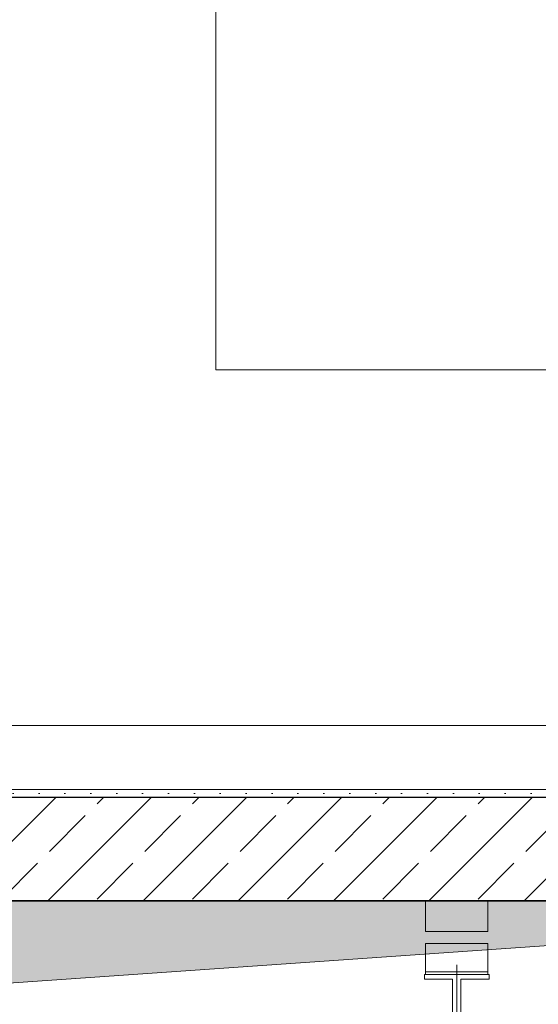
# Model space of a CAD drawing. Extents: x 100 to 2982, y 37 to 2050.
# Tile 57 of 135: x 720 to 820, y 1442 to 1632. Entities that reach past the tile are written whole.
import ezdxf
from ezdxf.xclip import XClip

# ---------------------------------------------------------------- set-up
doc = ezdxf.new("R2010")
doc.units = 0
doc.header["$MEASUREMENT"] = 0
doc.header["$XCLIPFRAME"] = 0
for name, pattern in [('ACAD_ISO10W100', [46250, 30000, -7500, 1250, -7500]), ('Przerywana gęsta', [9, 6, -3]), ('Wipeout_Contour', [5000, 0, -5000])]:
    doc.linetypes.add(name, pattern=pattern)
for name, color, linetype in [('250-A Schody Pochylnie', 7, 'Continuous'), ('299-A Wymiary Opisy', 7, 'Continuous'), ('420-K Ściany', 7, 'Continuous'), ('460-K Stropy', 7, 'Continuous'), ('820-G Rysunki Obrazki', 7, 'Continuous')]:
    doc.layers.add(name, color=color, linetype=linetype)

# ---------------------------------------------------------------- blocks, each defined once
blk = doc.blocks.new('Rysunek_1_1', base_point=(-18316.35, -206.53))
at = {"layer": '420-K Ściany', "linetype": 'Continuous', "lineweight": 5}
h = blk.add_hatch(dxfattribs=at)
h.set_pattern_fill('Beton_zbrojony_0001', color=170, style=0, pattern_type=2)
h.set_pattern_definition([(45, (-18316.349, -206.526), (-9.192388, 9.192388), []), (45, (-18320.945, -201.929), (-9.192388, 9.192388), [9.75, -3.25])])
h.paths.add_polyline_path([(664.8, 1461.51), (954.8, 1461.51), (954.8, 1481.51), (664.8, 1481.51)])
at = {"layer": '460-K Stropy', "linetype": 'Continuous', "lineweight": 13}
blk.add_hatch(color=2, dxfattribs=at).paths.add_polyline_path([(664.8, 1241.62), (681.77, 1443.13), (944.8, 1461.51), (664.8, 1461.51)])
at = {"layer": '250-A Schody Pochylnie', "color": 1, "linetype": 'Continuous', "lineweight": 13, "ltscale": 0.2}
blk.add_line((827.8, 1483.01), (666.3, 1483.01), dxfattribs=at)
at = {"layer": '420-K Ściany', "color": 27, "linetype": 'Continuous', "lineweight": 25, "ltscale": 0.2}
blk.add_line((954.8, 1481.51), (664.8, 1481.51), dxfattribs=at)
at = {"layer": '420-K Ściany', "color": 47, "linetype": 'Continuous', "lineweight": 15, "ltscale": 0.2, "flags": 128}
blk.add_lwpolyline([(664.8, 1461.51), (944.8, 1461.51)], dxfattribs=at)
at = {"layer": '460-K Stropy', "color": 1, "linetype": 'Przerywana gęsta', "lineweight": 13, "ltscale": 0.2, "flags": 128}
blk.add_lwpolyline([(944.8, 1461.51), (664.8, 1461.51), (664.8, 1241.51), (944.8, 1241.51)], close=True, dxfattribs=at)
at = {"layer": '460-K Stropy', "color": 1, "linetype": 'Continuous', "lineweight": 13, "ltscale": 0.2, "flags": 128}
blk.add_lwpolyline([(664.8, 1241.62), (681.77, 1443.13), (944.8, 1461.51), (664.8, 1461.51)], close=True, dxfattribs=at)
at = {"layer": '820-G Rysunki Obrazki', "color": 7, "linetype": 'Continuous', "lineweight": 13, "ltscale": 0.2}
for p, q in [((664.8, 1461.62), (798.3, 1461.62)), ((944.8, 1461.62), (664.8, 1461.62)), ((798.3, 1455.62), (798.3, 1461.62)), ((798.3, 1461.62), (810.3, 1461.62)), ((810.3, 1461.62), (944.8, 1461.62)), ((810.3, 1461.62), (810.3, 1455.62)), ((810.3, 1455.62), (798.3, 1455.62)), ((798.3, 1447.82), (798.3, 1453.32)), ((798.3, 1453.32), (810.3, 1453.32)), ((810.3, 1453.32), (810.3, 1447.82)), ((810.3, 1447.82), (798.3, 1447.82)), ((798.3, 1447.32), (798.3, 1447.82)), ((798.3, 1447.82), (810.3, 1447.82)), ((810.3, 1447.82), (810.3, 1447.32)), ((798.05, 1446.42), (798.05, 1447.32)), ((798.05, 1447.32), (810.55, 1447.32)), ((803.5, 1446.42), (798.05, 1446.42)), ((810.3, 1447.32), (798.3, 1447.32)), ((803.5, 1439.12), (803.5, 1446.42)), ((805.1, 1446.42), (805.1, 1439.12)), ((810.55, 1446.42), (805.1, 1446.42)), ((810.55, 1447.32), (810.55, 1446.42))]:
    blk.add_line(p, q, dxfattribs=at)
at = {"layer": '820-G Rysunki Obrazki', "color": 6, "linetype": 'ACAD_ISO10W100', "lineweight": 13, "ltscale": 0.2}
blk.add_line((804.3, 1449.22), (804.3, 1284.02), dxfattribs=at)
at = {"color": 254, "linetype": 'Wipeout_Contour', "lineweight": 0, "ltscale": 10844.402952}
blk.add_wipeout([(666.3, 1776.01), (666.3, 1483.01), (827.8, 1483.01), (827.8, 1634.01), (827.8, 1635.01), (827.8, 1776.01)], dxfattribs=at).dxf.layer = '250-A Schody Pochylnie'
at = {"layer": '420-K Ściany', "linetype": 'Continuous', "lineweight": 5}
h = blk.add_hatch(dxfattribs=at)
h.set_pattern_fill('Tynk_0001', color=180, style=0, pattern_type=2)
h.set_pattern_definition([(0, (-18316.349, -206.5255), (0, 8.660254), [0, -5]), (0, (-18313.849, -202.195), (0, 8.660254), [0, -5])])
h.paths.add_polyline_path([(640.8, 1481.51), (954.8, 1481.51), (954.8, 1483.01), (640.8, 1483.01)])
at = {"layer": '250-A Schody Pochylnie', "color": 11, "linetype": 'Continuous', "lineweight": 13, "ltscale": 0.2}
for p, q in [((757.8, 1714.01), (757.8, 1564.01)), ((757.8, 1564.01), (827.8, 1564.01)), ((827.8, 1483.01), (666.3, 1483.01))]:
    blk.add_line(p, q, dxfattribs=at)
at = {"layer": '299-A Wymiary Opisy', "color": 85, "linetype": 'Continuous', "lineweight": 13, "ltscale": 0.2}
blk.add_line((664.8, 1495.4), (1264.8, 1495.4), dxfattribs=at)
at = {"layer": '420-K Ściany', "color": 47, "linetype": 'Continuous', "lineweight": 15, "ltscale": 0.2, "flags": 128}
blk.add_lwpolyline([(954.8, 1483.01), (640.8, 1483.01)], dxfattribs=at)

msp = doc.modelspace()

# ---------------------------------------------------------------- block references
at = {"layer": '820-G Rysunki Obrazki', "color": 65, "linetype": 'Continuous', "lineweight": 13, "ltscale": 0.2}
ref = msp.add_blockref('Rysunek_1_1', (-18316.35, -206.53), dxfattribs=at)
XClip(ref).set_block_clipping_path([(244.527027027, 76.8014120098), (2570.9054054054, 2022.1162324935)])

doc.saveas('drawing.dxf')
